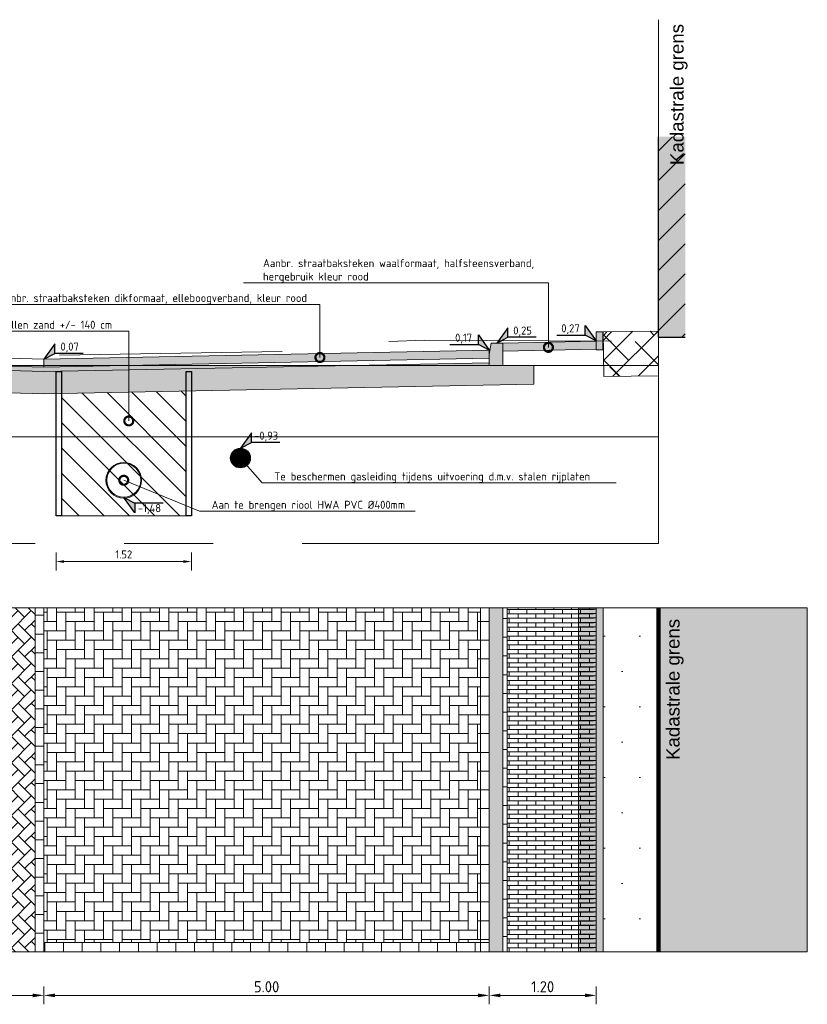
# Model space of a CAD drawing. Header units: metres. Extents: x 92403 to 95147, y 464428 to 465602.
# Tile 10 of 256: x 92431 to 92440, y 464932 to 464943. Entities that reach past the tile are written whole.
import ezdxf
from ezdxf import colors
from ezdxf.entities.mleader import LeaderData, LeaderLine
from ezdxf.enums import TextEntityAlignment as Align
from ezdxf.math import Vec2, Vec3

# ---------------------------------------------------------------- set-up
doc = ezdxf.new("R2010")
doc.units = ezdxf.units.M
for name, pattern in [('AL-NAP_LIJN', [15.25, 12, -1.5, 0.25, -1.5]), ('DASHED', [0.75, 0.5, -0.25]), ('XX-AFBREEK', [7, 4, -1, 1, -1]), ('XX-PROJECTGRENS', [18, 12, -3, 0, -3])]:
    doc.linetypes.add(name, pattern=pattern)
doc.layers.get('0').update_dxf_attribs({"linetype": 'CONTINUOUS'})
doc.layers.get('Defpoints').update_dxf_attribs({"linetype": 'CONTINUOUS'})
for name, color, linetype, lineweight in [('00_VULLING', 255, 'CONTINUOUS', 5), ('B-RO-VH-VERHARDING_STRAATBAKSTEEN-G', 252, 'CONTINUOUS', 5), ('B-WE-KL-ET_KAST-S', 251, 'CONTINUOUS', 25), ('B-WE-OG-HOOGTELIJN-G', 7, 'CONTINUOUS', 18), ('B-WE-VH-VERHARDING_FUNDERING-A-50', 252, 'CONTINUOUS', 18), ('N-WE-GK-KISTDAM-G', 40, 'CONTINUOUS', 30), ('N-WE-GW-GROND_ZAND_CUNETZAND-WERK-A-200', 7, 'CONTINUOUS', 18), ('N-WE-VH-VERHARDING_FUNDERING-A-50', 252, 'CONTINUOUS', 18), ('X-XX-AL-AFBREEKLIJN-G', 7, 'XX-AFBREEK', 18), ('X-XX-AL-DETAIL1-G', 7, 'CONTINUOUS', 18), ('X-XX-AL-DETAIL1-M', 7, 'CONTINUOUS', 18), ('X-XX-AL-DETAIL1-T18', 7, 'CONTINUOUS', 18), ('X-XX-AL-HOOGTELABEL-S', 7, 'CONTINUOUS', 25), ('X-XX-AL-M', 7, 'CONTINUOUS', 18), ('X-XX-AL-NAP-G', 7, 'AL-NAP_LIJN', 18), ('X-XX-AL-RMB - profiel', 7, 'CONTINUOUS', 9)]:
    doc.layers.add(name, color=color, linetype=linetype, lineweight=lineweight)
for name, color, linetype, lineweight, true_color in [('N-RO-VH-VERHARDING_STRAATBAKSTEEN-A', 7, 'CONTINUOUS', 18, 0xaa7a7a), ('N-WE-RI-HWA-V', 7, 'CONTINUOUS', 18, 0x007bff), ('N-WE-VH-VERHARDING_STRAATBAKSTEEN-DIK-ELLEBOOG-A', 7, 'CONTINUOUS', 25, 0xe1bfb7)]:
    doc.layers.add(name, color=color, linetype=linetype, lineweight=lineweight, true_color=true_color)
doc.styles.add('Leiden', font='isocp.shx')
doc.styles.add('NLCS-ISO', font='NLCS-ISO.ttf')
doc.styles.add('NLCS-ISO-M50-T18', font='NLCS-ISO.ttf', dxfattribs={"height": 0.09})
doc.styles.add('NLCS-ISO-M50-T25', font='NLCS-ISO.ttf', dxfattribs={"height": 0.125})
doc.dimstyles.new('NLCS-M50-T18-PIJL_L2_H1', dxfattribs={"dimscale": 0.05, "dimtxt": 2.5, "dimasz": 1.8, "dimexe": 2, "dimexo": 2, "dimgap": 0.7, "dimtad": 1, "dimzin": 0, "dimdsep": 46, "dimtxsty": 'NLCS-ISO-M50-T18', "dimcen": 2.5, "dimdle": 2, "dimclrd": 256, "dimclre": 256, "dimclrt": 10, "dimadec": 1, "dimazin": 0, "dimtfac": 1, "dimtdec": 3, "dimtofl": 0, "dimtmove": 0, "dimatfit": 3, "dimfxl": 2, "dimfxlon": 1, "dimtfillclr": 256, "dimtolj": 1, "dimtzin": 0, "dimlwd": -1, "dimlwe": -1, "dimarcsym": 0})
doc.dimstyles.new('NLCS-M50-T25-PIJL_L2_H1', dxfattribs={"dimscale": 0.05, "dimtxt": 2.5, "dimasz": 2.5, "dimexe": 2, "dimexo": 2, "dimgap": 0.7, "dimtad": 1, "dimzin": 0, "dimdsep": 46, "dimtxsty": 'NLCS-ISO-M50-T25', "dimcen": 2.5, "dimdle": 2, "dimclrd": 256, "dimclre": 256, "dimclrt": 256, "dimadec": 1, "dimazin": 0, "dimtfac": 1, "dimtdec": 3, "dimtofl": 0, "dimtmove": 0, "dimatfit": 3, "dimfxl": 2, "dimfxlon": 1, "dimtfillclr": 256, "dimtolj": 1, "dimtzin": 0, "dimlwd": -1, "dimlwe": -1, "dimarcsym": 0})

# ---------------------------------------------------------------- blocks, each defined once
blk = doc.blocks.new('*D141')
at = {"layer": 'Defpoints', "color": 0, "transparency": 16777216}
for p in [(92431.072, 464933.888), (92436.072, 464933.888), (92431.072, 464932.433)]:
    blk.add_point(p, dxfattribs=at)
at = {"layer": 'X-XX-AL-M', "transparency": 16777216}
for p, q in [((92431.072, 464932.533), (92431.072, 464932.333)), ((92436.072, 464932.533), (92436.072, 464932.333)), ((92435.947, 464932.433), (92431.197, 464932.433))]:
    blk.add_line(p, q, dxfattribs=at)
for points in [[(92431.197, 464932.453), (92431.197, 464932.412), (92431.072, 464932.433)], [(92435.947, 464932.453), (92435.947, 464932.412), (92436.072, 464932.433)]]:
    blk.add_solid(points, dxfattribs=at)
at = {"layer": 'X-XX-AL-M', "transparency": 16777216, "insert": (92433.572, 464932.53), "char_height": 0.125, "attachment_point": 5, "rotation": 0.0004, "style": 'NLCS-ISO-M50-T25'}
blk.add_mtext('\\A1;5.00', dxfattribs=at)
blk = doc.blocks.new('*D143')
at = {"layer": 'Defpoints', "color": 0, "transparency": 16777216}
for p in [(92436.072, 464933.888), (92437.272, 464933.888), (92437.272, 464932.433)]:
    blk.add_point(p, dxfattribs=at)
at = {"layer": 'X-XX-AL-M', "transparency": 16777216}
for p, q in [((92436.072, 464932.533), (92436.072, 464932.333)), ((92437.272, 464932.533), (92437.272, 464932.333)), ((92436.197, 464932.433), (92437.147, 464932.433))]:
    blk.add_line(p, q, dxfattribs=at)
for points in [[(92436.197, 464932.453), (92436.197, 464932.412), (92436.072, 464932.433)], [(92437.147, 464932.453), (92437.147, 464932.412), (92437.272, 464932.433)]]:
    blk.add_solid(points, dxfattribs=at)
at = {"layer": 'X-XX-AL-M', "transparency": 16777216, "insert": (92436.672, 464932.53), "char_height": 0.125, "attachment_point": 5, "rotation": 359.9994, "style": 'NLCS-ISO-M50-T25'}
blk.add_mtext('\\A1;1.20', dxfattribs=at)
blk = doc.blocks.new('*D144')
at = {"layer": 'Defpoints', "color": 0, "transparency": 16777216}
for p in [(92425.572, 464933.888), (92431.072, 464933.888), (92425.572, 464932.433)]:
    blk.add_point(p, dxfattribs=at)
at = {"layer": 'X-XX-AL-M', "transparency": 16777216}
for p, q in [((92425.572, 464932.533), (92425.572, 464932.333)), ((92431.072, 464932.533), (92431.072, 464932.333)), ((92430.947, 464932.433), (92425.697, 464932.433))]:
    blk.add_line(p, q, dxfattribs=at)
for points in [[(92425.697, 464932.453), (92425.697, 464932.412), (92425.572, 464932.433)], [(92430.947, 464932.453), (92430.947, 464932.412), (92431.072, 464932.433)]]:
    blk.add_solid(points, dxfattribs=at)
at = {"layer": 'X-XX-AL-M', "transparency": 16777216, "insert": (92428.322, 464932.53), "char_height": 0.125, "attachment_point": 5, "rotation": 359.9996, "style": 'NLCS-ISO-M50-T25'}
blk.add_mtext('\\A1;5.50', dxfattribs=at)
blk = doc.blocks.new('gevel_gebouw')
at = {"layer": 'X-XX-AL-DETAIL1-G'}
h = blk.add_hatch(color=9, dxfattribs=at)
h.dxf.hatch_style = 1
h.paths.add_polyline_path([(94764.84, 462768.266), (94764.44, 462768.266), (94764.44, 462765.266), (94764.84, 462765.266)])
h = blk.add_hatch(dxfattribs=at)
h.set_pattern_fill('ANSI31', scale=0.1, angle=90)
h.set_pattern_definition([(135, (0.00387, 0), (-0.22450640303, -0.22450640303), [])])
h.paths.add_polyline_path([(94764.84, 462768.266), (94764.44, 462768.266), (94764.44, 462765.266), (94764.84, 462765.266)])
at = {"layer": 'X-XX-AL-DETAIL1-G', "color": 7, "lineweight": 30, "flags": 128}
for points in [[(94764.84, 462765.266), (94764.84, 462768.266)], [(94764.84, 462765.266), (94764.44, 462765.266)]]:
    blk.add_lwpolyline(points, dxfattribs=at)
blk = doc.blocks.new('SAL-HOOGTELABEL_02-SO')
for p, q in [((2.46, 3.44), (0, 0)), ((2.46, 1.31), (2.46, 3.44)), ((0, 0), (2.46, 1.31)), ((8.84, 1.31), (2.46, 1.31))]:
    blk.add_line(p, q)
blk.add_solid([(2.46, 3.44), (0, 0), (2.46, 1.31)])
at = {"style": 'NLCS-ISO'}
blk.add_attdef('...', text='', height=1.8, dxfattribs=at).set_placement((5.77, 2.62), align=Align.MIDDLE)
blk = doc.blocks.new('_DotSmall')
at = {"const_width": 0.5}
blk.add_lwpolyline([(-0.0625, 0, 1), (0.0625, 0, 1)], format="xyb", close=True, dxfattribs=at)
blk = doc.blocks.new('GAS')
at = {"color": 0, "linetype": 'ByBlock'}
blk.add_circle((0, -0.5), 0.5, dxfattribs=at)
at = {"layer": '00_VULLING', "color": 0, "lineweight": 0, "ltscale": 20, "const_width": 0.5, "flags": 128}
blk.add_lwpolyline([(-0.25, -0.5, 1), (0.25, -0.5, 1)], format="xyb", close=True, dxfattribs=at)
blk = doc.blocks.new('*D913')
at = {"layer": 'Defpoints', "color": 0, "transparency": 16777216}
for p in [(92431.208, 464937.817), (92432.728, 464937.817), (92432.728, 464937.304)]:
    blk.add_point(p, dxfattribs=at)
at = {"layer": 'X-XX-AL-DETAIL1-M', "transparency": 16777216}
for p, q in [((92431.208, 464937.404), (92431.208, 464937.204)), ((92432.728, 464937.404), (92432.728, 464937.204)), ((92431.298, 464937.304), (92432.638, 464937.304))]:
    blk.add_line(p, q, dxfattribs=at)
for points in [[(92431.298, 464937.319), (92431.298, 464937.289), (92431.208, 464937.304)], [(92432.638, 464937.319), (92432.638, 464937.289), (92432.728, 464937.304)]]:
    blk.add_solid(points, dxfattribs=at)
at = {"layer": 'X-XX-AL-DETAIL1-M', "color": 10, "transparency": 16777216, "insert": (92431.968, 464937.384), "char_height": 0.09, "attachment_point": 5, "style": 'NLCS-ISO-M50-T18'}
blk.add_mtext('\\A1;1.52', dxfattribs=at)

msp = doc.modelspace()

# ---------------------------------------------------------------- hatches: boundary and pattern name
at = {"layer": 'B-RO-VH-VERHARDING_STRAATBAKSTEEN-G', "ltscale": 0.1, "true_color": 0x794e4e}
h = msp.add_hatch(dxfattribs=at)
h.set_pattern_fill('KF-HALFSTEENS', color=27)
h.set_pattern_definition([(0, (92430.97217, 464932.92021), (0.105, 0.105), [0.105, -0.105]), (90, (92430.97217, 464932.92021), (-0.105, 6e-18), [])])
h.paths.add_polyline_path([(92431.072167, 464936.78601), (92430.972167, 464936.78601), (92430.972167, 464932.92021), (92431.072167, 464932.92021)])
h = msp.add_hatch(dxfattribs=at)
h.set_pattern_fill('KF-HALFSTEENS', color=27)
h.set_pattern_definition([(0, (92435.97217, 464934.53147), (0.105, 0.105), [0.105, -0.105]), (90, (92435.97217, 464934.53147), (-0.105, 6e-18), [])])
h.paths.add_polyline_path([(92436.072167, 464936.786044), (92435.972167, 464936.786044), (92435.972167, 464932.920245), (92436.072167, 464932.920245)])
h = msp.add_hatch(dxfattribs=at)
h.set_pattern_fill('KF-HALFSTEENS', color=27)
h.set_pattern_definition([(0, (-77.8266, -253.86645), (0.105, 0.105), [0.105, -0.105]), (90, (-77.8266, -253.86645), (-0.105, 6e-18), [])])
h.paths.add_polyline_path([(92436.272167, 464936.786047), (92436.222167, 464936.786047), (92436.222167, 464932.920232), (92436.272167, 464932.920232), (92436.272167, 464935.499169), (92436.272167, 464935.649169)])
h = msp.add_hatch(dxfattribs=at)
h.set_pattern_fill('KF-HALFSTEENS', color=27, angle=90)
h.set_pattern_definition([(90, (92437.17201, 464932.92024), (-0.105, 0.105), [0.105, -0.105]), (180, (92437.17201, 464932.92024), (-1e-17, -0.105), [])])
h.paths.add_polyline_path([(92431.072167, 464933.028131), (92436.072167, 464933.028131), (92436.072167, 464932.920245), (92431.072167, 464932.920245)])
at = {"layer": 'B-WE-VH-VERHARDING_FUNDERING-A-50'}
h = msp.add_hatch(dxfattribs=at)
h.set_pattern_fill('AVH-FUNDERING_GRANULAAT', color=256, scale=0.03, pattern_type=2)
h.set_pattern_definition([(0, (0.285, 0.192), (0, 0.3), [0, -0.3]), (0, (0.288, 0.087), (0, 0.3), [0, -0.3]), (0, (0.297, 0.249), (0, 0.3), [0, -0.3]), (338.1986, (0.141, 0.156), (0.900000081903, -0.29999997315), [0.0323109, -1.5832386]), (216.8699, (0.171, 0.144), (0.899999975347, 0.600000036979), [0.015, -1.485]), (130.6013, (0.159, 0.135), (1.5000001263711, -1.7999997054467), [0.0276585, -2.7382047]), (206.5651, (0.06, 0.099), (-0.299999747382, -0.30000039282), [0.0067083, -0.6641121]), (326.3099, (0.054, 0.096), (0.599999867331, -0.300000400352), [0.0108168, -1.0708488]), (108.4349, (0.063, 0.09), (-0.299999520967, 0.600000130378), [0.0094869, -0.9391965]), (225, (0.252, 0.069), (-5e-17, -0.30000009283), [0.0127278, -0.4115361]), (0, (0.243, 0.06), (0.3, 0.3), [0.018, -0.282]), (135, (0.261, 0.06), (-0.30000009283, 3e-17), [0.0127278, -0.4115361]), (251.5651, (0.216, 0.261), (0.299999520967, 0.600000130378), [0.0094869, -0.9391965]), (0, (0.213, 0.252), (0.3, 0.3), [0.015, -0.285]), (143.1301, (0.228, 0.252), (-0.899999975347, 0.600000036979), [0.015, -1.485]), (213.6901, (0.057, 0.264), (0.599999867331, 0.300000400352), [0.0108168, -1.0708488]), (341.5651, (0.048, 0.258), (-0.600000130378, 0.299999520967), [0.0189738, -0.9297096]), (126.8699, (0.066, 0.252), (0.600000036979, -0.899999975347), [0.015, -1.485]), (0, (0.144, 0.252), (0, 0.3), [0, -0.3]), (0, (0.063, 0.174), (0, 0.3), [0, -0.3]), (0, (0.147, 0.063), (0, 0.3), [0, -0.3]), (0, (0.228, 0.156), (0, 0.3), [0, -0.3]), (0, (0.141, 0.207), (0, 0.3), [0, -0.3]), (0, (0.075, 0.216), (0, 0.3), [0, -0.3]), (0, (0.102, 0.198), (0, 0.3), [0, -0.3]), (0, (0.09, 0.126), (0, 0.3), [0, -0.3]), (0, (0.018, 0.138), (0, 0.3), [0, -0.3]), (0, (0.021, 0.207), (0, 0.3), [0, -0.3]), (0, (0.012, 0.273), (0, 0.3), [0, -0.3]), (0, (0.105, 0.285), (0, 0.3), [0, -0.3]), (0, (0.171, 0.297), (0, 0.3), [0, -0.3]), (0, (0.276, 0.285), (0, 0.3), [0, -0.3]), (0, (0.204, 0.192), (0, 0.3), [0, -0.3]), (0, (0.174, 0.246), (0, 0.3), [0, -0.3]), (0, (0.198, 0.102), (0, 0.3), [0, -0.3]), (0, (0.108, 0.087), (0, 0.3), [0, -0.3]), (0, (0.198, 0.021), (0, 0.3), [0, -0.3]), (0, (0.099, 0.039), (0, 0.3), [0, -0.3]), (0, (0.003, 0.03), (0, 0.3), [0, -0.3]), (0, (0.039, 0.015), (0, 0.3), [0, -0.3]), (0, (0.042, 0.057), (0, 0.3), [0, -0.3]), (0, (0.243, 0.009), (0, 0.3), [0, -0.3]), (0, (0.279, 0.132), (0, 0.3), [0, -0.3]), (0, (0.264, 0.222), (0, 0.3), [0, -0.3]), (0, (0.126, 0.006), (0, 0.3), [0, -0.3])])
h.paths.add_polyline_path([(92436.572167, 464939.296211), (92436.572167, 464939.50629), (92436.222167, 464939.50629), (92434.573639, 464939.50629), (92431.071901, 464939.436256), (92428.664584, 464939.50629), (92427.911269, 464939.50629), (92425.572167, 464939.449721), (92425.572167, 464939.41979), (92425.422167, 464939.41979), (92425.072167, 464939.41979), (92425.072167, 464939.199794), (92428.322015, 464939.266151), (92431.070765, 464939.186183)])
h.paths.add_polyline_path([(92436.072167, 464939.50629), (92436.072167, 464939.536261), (92434.573639, 464939.50629)])
h.paths.add_polyline_path([(92428.664584, 464939.50629), (92431.071901, 464939.436256), (92434.573639, 464939.50629)], flags=17)
at = {"layer": 'N-RO-VH-VERHARDING_STRAATBAKSTEEN-A', "ltscale": 0.1, "true_color": 0x97695e}
h = msp.add_hatch(dxfattribs=at)
h.set_pattern_fill('WF-HALFSTEENS', color=35, angle=90)
h.set_pattern_definition([(180, (-76.004764, -279.13266), (-6e-18, -0.05), []), (90, (-76.00476, -279.13266), (-0.1, 0.05), [0.05, -0.05])])
h.paths.add_polyline_path([(92437.242214, 464933.420232), (92437.242214, 464933.470232), (92437.242214, 464933.520232), (92437.242214, 464933.570232), (92437.242214, 464933.620232), (92437.242214, 464933.670232), (92437.242214, 464933.720232), (92437.242214, 464933.770232), (92437.242214, 464933.820232), (92437.242214, 464933.870232), (92437.242214, 464933.920232), (92437.242214, 464933.970232), (92437.242214, 464934.020232), (92437.242214, 464934.070232), (92437.242214, 464934.120232), (92437.242214, 464934.170232), (92437.242214, 464934.220232), (92437.242214, 464934.270232), (92437.242214, 464934.320232), (92437.242214, 464934.370232), (92437.242214, 464934.420232), (92437.242214, 464934.470232), (92437.242214, 464934.520232), (92437.242214, 464934.570232), (92437.242214, 464934.620232), (92437.242214, 464934.670232), (92437.242214, 464934.720232), (92437.242214, 464934.770232), (92437.242214, 464934.820232), (92437.242214, 464934.870232), (92437.242214, 464934.920232), (92437.242214, 464934.970232), (92437.242214, 464935.020232), (92437.242214, 464935.070232), (92437.242214, 464935.120232), (92437.242214, 464935.170232), (92437.242214, 464935.220232), (92437.242214, 464935.270232), (92437.242214, 464935.320232), (92437.242214, 464935.370232), (92437.242214, 464935.420232), (92437.242214, 464935.470232), (92437.242214, 464935.520232), (92437.242214, 464935.570232), (92437.242214, 464935.620232), (92437.242214, 464935.670232), (92437.242214, 464935.720232), (92437.242214, 464935.770232), (92437.242214, 464935.820232), (92437.242214, 464935.870232), (92437.242214, 464935.920232), (92437.242214, 464935.970232), (92437.242214, 464936.020232), (92437.242214, 464936.070232), (92437.242214, 464936.120232), (92437.242214, 464936.170232), (92437.242214, 464936.220232), (92437.242214, 464936.270232), (92437.242214, 464936.320232), (92437.242214, 464936.370232), (92437.242214, 464936.420232), (92437.242214, 464936.470232), (92437.242214, 464936.520232), (92437.242214, 464936.570232), (92437.242214, 464936.620232), (92437.242214, 464936.670232), (92437.242214, 464936.720232), (92437.242214, 464936.770232), (92437.242214, 464936.786044), (92436.272167, 464936.786044), (92436.272167, 464932.920245), (92437.242214, 464932.920245), (92437.242214, 464932.970232), (92437.242214, 464933.020232), (92437.242214, 464933.070232), (92437.242214, 464933.120232), (92437.242214, 464933.170232), (92437.242214, 464933.220232), (92437.242214, 464933.270232), (92437.242214, 464933.320232), (92437.242214, 464933.370232)])
at = {"layer": 'N-WE-GW-GROND_ZAND_CUNETZAND-WERK-A-200'}
h = msp.add_hatch(dxfattribs=at)
h.set_pattern_fill('AGW-WERK_ONTGRAVEN', color=256, scale=0.04, pattern_type=2)
h.set_pattern_definition([(135, (0, 0), (-0.14142135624, -0.14142135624), [])])
h.paths.add_polyline_path([(92432.668345, 464939.218134), (92431.268345, 464939.190134), (92431.268345, 464937.816767), (92432.668345, 464937.816767)])
at = {"layer": 'N-WE-RI-HWA-V'}
h = msp.add_hatch(color=256, dxfattribs=at)
h.dxf.hatch_style = 1
edge = h.paths.add_edge_path()
edge.add_arc((92431.968345, 464938.216767), 0.2, 0, 360)
edge = h.paths.add_edge_path(flags=16)
edge.add_arc((92431.968345, 464938.216767), 0.190476, 0, 360)
at = {"layer": 'N-WE-VH-VERHARDING_FUNDERING-A-50'}
h = msp.add_hatch(dxfattribs=at)
h.set_pattern_fill('AGW-WERK_ONTGRAVEN_AANVULLEN', color=36, scale=0.2, pattern_type=2)
h.set_pattern_definition([(135, (0, 0), (-0.7071067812, -0.7071067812), []), (45, (0, 0), (-0.7071067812, 0.7071067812), [])])
h.paths.add_polyline_path([(92437.352167, 464939.881705), (92437.355637, 464939.3817), (92437.972167, 464939.391199), (92437.972192, 464939.891145)])
h = msp.add_hatch(dxfattribs=at)
h.set_pattern_fill('TEELAARDE', color=36, scale=0.2)
h.set_pattern_definition([(45, (-3.28004, -220.16858), (-0.14142135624, 0.14142135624), []), (135, (-3.28004, -220.16858), (-0.42426406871, 0.14142135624), [0.5, -0.3])])
h.paths.add_polyline_path([(92437.972167, 464939.391199), (92437.35677, 464939.383804), (92437.352167, 464939.881705), (92437.972192, 464939.891145)])
at = {"layer": 'N-WE-VH-VERHARDING_STRAATBAKSTEEN-DIK-ELLEBOOG-A', "lineweight": 0, "ltscale": 1}
h = msp.add_hatch(color=256, dxfattribs=at)
h.dxf.hatch_style = 1
h.paths.add_polyline_path([(92437.272167, 464939.77729), (92436.222167, 464939.75629), (92436.222167, 464939.666272), (92437.272167, 464939.687272)])
h = msp.add_hatch(color=256, dxfattribs=at)
h.dxf.hatch_style = 1
h.paths.add_polyline_path([(92431.072167, 464939.486269), (92431.072167, 464939.57629), (92428.322167, 464939.65629), (92425.572167, 464939.58979), (92425.572167, 464939.499736), (92428.322751, 464939.566256)])
h.paths.add_polyline_path([(92425.572167, 464939.58979), (92425.572167, 464939.50629), (92425.843187, 464939.50629), (92428.322751, 464939.566256), (92430.383969, 464939.50629), (92431.072167, 464939.50629), (92431.072167, 464939.57629), (92428.322167, 464939.65629)], flags=17)
h.paths.add_polyline_path([(92431.072167, 464939.57629), (92431.072167, 464939.50629), (92432.073139, 464939.50629), (92436.072167, 464939.586271), (92436.072167, 464939.67629)])
at = {"layer": 'X-XX-AL-RMB - profiel', "true_color": 0x717384}
h = msp.add_hatch(color=8, dxfattribs=at)
h.dxf.hatch_style = 1
h.paths.add_polyline_path([(92437.352167, 464939.881705), (92437.352167, 464939.681705), (92437.272167, 464939.681705), (92437.272167, 464939.881705)])
h = msp.add_hatch(color=8, dxfattribs=at)
h.dxf.hatch_style = 1
h.paths.add_polyline_path([(92436.072167, 464939.50629), (92436.222167, 464939.50629), (92436.222167, 464939.75629), (92436.092167, 464939.75629), (92436.072167, 464939.63129)])
at = {"layer": 'X-XX-AL-RMB - profiel', "ltscale": 0.1, "true_color": 0x794e4e}
h = msp.add_hatch(dxfattribs=at)
h.set_pattern_fill('KF-KEPER', color=27, angle=135)
h.set_pattern_definition([(135, (-31.96156, -146.64244), (-0.14849242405, 1e-17), [0.315, -0.105]), (45, (-32.11005, -146.79093), (-0.14849242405, 3e-17), [0.315, -0.105])])
h.paths.add_polyline_path([(92430.972167, 464936.786044), (92425.672167, 464936.786044), (92425.672167, 464932.920244), (92430.972167, 464932.920245)])
h = msp.add_hatch(dxfattribs=at)
h.set_pattern_fill('KF-KEPER', color=27, angle=90)
h.set_pattern_definition([(90, (-110.32584, -168.5336), (-0.105, 0.105), [0.315, -0.105]), (0, (-110.53584, -168.5336), (-0.105, 0.105), [0.315, -0.105])])
h.paths.add_polyline_path([(92435.972167, 464936.786044), (92431.072167, 464936.786044), (92431.072167, 464933.028131), (92435.972167, 464933.028131)])
at = {"layer": 'X-XX-AL-RMB - profiel', "ltscale": 1}
h = msp.add_hatch(color=251, dxfattribs=at)
h.dxf.hatch_style = 1
h.paths.add_polyline_path([(92436.222167, 464936.786044), (92436.072167, 464936.786044), (92436.072167, 464932.920245), (92436.222167, 464932.920245)])
at = {"layer": 'X-XX-AL-RMB - profiel', "true_color": 0xccaea8}
h = msp.add_hatch(color=253, dxfattribs=at)
h.dxf.hatch_style = 1
h.paths.add_polyline_path([(92437.272167, 464936.786044), (92437.272167, 464932.920232), (92437.072167, 464932.920232), (92437.072167, 464936.786044)])
at = {"layer": 'X-XX-AL-RMB - profiel', "true_color": 0xb0b0b0}
h = msp.add_hatch(color=253, dxfattribs=at)
h.dxf.hatch_style = 1
h.paths.add_polyline_path([(92437.352167, 464936.786044), (92437.352167, 464932.920245), (92437.272167, 464932.920245), (92437.272167, 464936.786044)])
at = {"layer": 'X-XX-AL-RMB - profiel', "true_color": 0x1a4a17, "transparency": 33554687}
h = msp.add_hatch(dxfattribs=at)
h.set_pattern_fill('AGR-GRAS_SPORTVELD', color=99, scale=0.5, pattern_type=2)
h.set_pattern_definition([(0, (-2041.7042, 1436.87002), (0.1984375, 0.396875), [0, -0.396875])])
h.paths.add_polyline_path([(92437.972167, 464936.786044), (92437.352167, 464936.786044), (92437.352167, 464932.920245), (92437.972167, 464932.920245)])
at = {"layer": 'X-XX-AL-RMB - profiel', "true_color": 0x9e9e9e}
h = msp.add_hatch(color=253, dxfattribs=at)
h.dxf.hatch_style = 1
h.paths.add_polyline_path([(92439.642214, 464936.786044), (92437.972167, 464936.786044), (92437.972167, 464932.920245), (92439.642214, 464932.920245)])

# ---------------------------------------------------------------- linework, layer by layer
at = {"layer": 'B-WE-KL-ET_KAST-S'}
msp.add_line((92437.352167, 464939.681705), (92437.352167, 464939.881705), dxfattribs=at)
at = {"layer": 'B-WE-OG-HOOGTELIJN-G', "color": 1, "linetype": 'DASHED', "ltscale": 5, "flags": 128}
msp.add_lwpolyline([(92437.442214, 464939.77729), (92435.345948, 464939.79029), (92434.762461, 464939.76629), (92434.6578, 464939.75329), (92434.630874, 464939.67729), (92430.114768, 464939.60329), (92427.527584, 464939.68029), (92425.103685, 464939.60329), (92425.081662, 464939.66229), (92424.967798, 464939.67729), (92422.872167, 464939.74629)], dxfattribs=at)
at = {"layer": 'N-RO-VH-VERHARDING_STRAATBAKSTEEN-A', "color": 25, "ltscale": 0.1, "true_color": 0x955f5f, "flags": 128}
msp.add_lwpolyline([(92437.072167, 464936.786044), (92437.072167, 464936.770232), (92437.272167, 464936.770232), (92437.272167, 464936.786044)], dxfattribs=at)
for points in [[(92437.272167, 464936.720232), (92437.272167, 464936.770232), (92437.072167, 464936.770232), (92437.072167, 464936.720232)], [(92437.272167, 464936.670232), (92437.272167, 464936.720232), (92437.072167, 464936.720232), (92437.072167, 464936.670232)], [(92437.272167, 464936.620232), (92437.272167, 464936.670232), (92437.072167, 464936.670232), (92437.072167, 464936.620232)], [(92437.272167, 464936.570232), (92437.272167, 464936.620232), (92437.072167, 464936.620232), (92437.072167, 464936.570232)], [(92437.272167, 464936.520232), (92437.272167, 464936.570232), (92437.072167, 464936.570232), (92437.072167, 464936.520232)], [(92437.272167, 464936.470232), (92437.272167, 464936.520232), (92437.072167, 464936.520232), (92437.072167, 464936.470232)], [(92437.272167, 464936.420232), (92437.272167, 464936.470232), (92437.072167, 464936.470232), (92437.072167, 464936.420232)], [(92437.272167, 464936.370232), (92437.272167, 464936.420232), (92437.072167, 464936.420232), (92437.072167, 464936.370232)], [(92437.272167, 464936.320232), (92437.272167, 464936.370232), (92437.072167, 464936.370232), (92437.072167, 464936.320232)], [(92437.272167, 464936.270232), (92437.272167, 464936.320232), (92437.072167, 464936.320232), (92437.072167, 464936.270232)], [(92437.272167, 464936.220232), (92437.272167, 464936.270232), (92437.072167, 464936.270232), (92437.072167, 464936.220232)], [(92437.272167, 464936.170232), (92437.272167, 464936.220232), (92437.072167, 464936.220232), (92437.072167, 464936.170232)], [(92437.272167, 464936.120232), (92437.272167, 464936.170232), (92437.072167, 464936.170232), (92437.072167, 464936.120232)], [(92437.272167, 464936.070232), (92437.272167, 464936.120232), (92437.072167, 464936.120232), (92437.072167, 464936.070232)], [(92437.272167, 464936.020232), (92437.272167, 464936.070232), (92437.072167, 464936.070232), (92437.072167, 464936.020232)], [(92437.272167, 464935.970232), (92437.272167, 464936.020232), (92437.072167, 464936.020232), (92437.072167, 464935.970232)], [(92437.272167, 464935.920232), (92437.272167, 464935.970232), (92437.072167, 464935.970232), (92437.072167, 464935.920232)], [(92437.272167, 464935.870232), (92437.272167, 464935.920232), (92437.072167, 464935.920232), (92437.072167, 464935.870232)], [(92437.272167, 464935.820232), (92437.272167, 464935.870232), (92437.072167, 464935.870232), (92437.072167, 464935.820232)], [(92437.272167, 464935.770232), (92437.272167, 464935.820232), (92437.072167, 464935.820232), (92437.072167, 464935.770232)], [(92437.272167, 464935.720232), (92437.272167, 464935.770232), (92437.072167, 464935.770232), (92437.072167, 464935.720232)], [(92437.272167, 464935.670232), (92437.272167, 464935.720232), (92437.072167, 464935.720232), (92437.072167, 464935.670232)], [(92437.272167, 464935.620232), (92437.272167, 464935.670232), (92437.072167, 464935.670232), (92437.072167, 464935.620232)], [(92437.272167, 464935.570232), (92437.272167, 464935.620232), (92437.072167, 464935.620232), (92437.072167, 464935.570232)], [(92437.272167, 464935.520232), (92437.272167, 464935.570232), (92437.072167, 464935.570232), (92437.072167, 464935.520232)], [(92437.272167, 464935.470232), (92437.272167, 464935.520232), (92437.072167, 464935.520232), (92437.072167, 464935.470232)], [(92437.272167, 464935.420232), (92437.272167, 464935.470232), (92437.072167, 464935.470232), (92437.072167, 464935.420232)], [(92437.272167, 464935.370232), (92437.272167, 464935.420232), (92437.072167, 464935.420232), (92437.072167, 464935.370232)], [(92437.272167, 464935.320232), (92437.272167, 464935.370232), (92437.072167, 464935.370232), (92437.072167, 464935.320232)], [(92437.272167, 464935.270232), (92437.272167, 464935.320232), (92437.072167, 464935.320232), (92437.072167, 464935.270232)], [(92437.272167, 464935.220232), (92437.272167, 464935.270232), (92437.072167, 464935.270232), (92437.072167, 464935.220232)], [(92437.272167, 464935.170232), (92437.272167, 464935.220232), (92437.072167, 464935.220232), (92437.072167, 464935.170232)], [(92437.272167, 464935.120232), (92437.272167, 464935.170232), (92437.072167, 464935.170232), (92437.072167, 464935.120232)], [(92437.272167, 464935.070232), (92437.272167, 464935.120232), (92437.072167, 464935.120232), (92437.072167, 464935.070232)], [(92437.272167, 464935.020232), (92437.272167, 464935.070232), (92437.072167, 464935.070232), (92437.072167, 464935.020232)], [(92437.272167, 464934.970232), (92437.272167, 464935.020232), (92437.072167, 464935.020232), (92437.072167, 464934.970232)], [(92437.272167, 464934.920232), (92437.272167, 464934.970232), (92437.072167, 464934.970232), (92437.072167, 464934.920232)], [(92437.272167, 464934.870232), (92437.272167, 464934.920232), (92437.072167, 464934.920232), (92437.072167, 464934.870232)], [(92437.272167, 464934.820232), (92437.272167, 464934.870232), (92437.072167, 464934.870232), (92437.072167, 464934.820232)], [(92437.272167, 464934.770232), (92437.272167, 464934.820232), (92437.072167, 464934.820232), (92437.072167, 464934.770232)], [(92437.272167, 464934.720232), (92437.272167, 464934.770232), (92437.072167, 464934.770232), (92437.072167, 464934.720232)], [(92437.272167, 464934.670232), (92437.272167, 464934.720232), (92437.072167, 464934.720232), (92437.072167, 464934.670232)], [(92437.272167, 464934.620232), (92437.272167, 464934.670232), (92437.072167, 464934.670232), (92437.072167, 464934.620232)], [(92437.272167, 464934.570232), (92437.272167, 464934.620232), (92437.072167, 464934.620232), (92437.072167, 464934.570232)], [(92437.272167, 464934.520232), (92437.272167, 464934.570232), (92437.072167, 464934.570232), (92437.072167, 464934.520232)], [(92437.272167, 464934.470232), (92437.272167, 464934.520232), (92437.072167, 464934.520232), (92437.072167, 464934.470232)], [(92437.272167, 464934.420232), (92437.272167, 464934.470232), (92437.072167, 464934.470232), (92437.072167, 464934.420232)], [(92437.272167, 464934.370232), (92437.272167, 464934.420232), (92437.072167, 464934.420232), (92437.072167, 464934.370232)], [(92437.272167, 464934.320232), (92437.272167, 464934.370232), (92437.072167, 464934.370232), (92437.072167, 464934.320232)], [(92437.272167, 464934.270232), (92437.272167, 464934.320232), (92437.072167, 464934.320232), (92437.072167, 464934.270232)], [(92437.272167, 464934.220232), (92437.272167, 464934.270232), (92437.072167, 464934.270232), (92437.072167, 464934.220232)], [(92437.272167, 464934.170232), (92437.272167, 464934.220232), (92437.072167, 464934.220232), (92437.072167, 464934.170232)], [(92437.272167, 464934.120232), (92437.272167, 464934.170232), (92437.072167, 464934.170232), (92437.072167, 464934.120232)], [(92437.272167, 464934.070232), (92437.272167, 464934.120232), (92437.072167, 464934.120232), (92437.072167, 464934.070232)], [(92437.272167, 464934.020232), (92437.272167, 464934.070232), (92437.072167, 464934.070232), (92437.072167, 464934.020232)], [(92437.272167, 464933.970232), (92437.272167, 464934.020232), (92437.072167, 464934.020232), (92437.072167, 464933.970232)], [(92437.272167, 464933.920232), (92437.272167, 464933.970232), (92437.072167, 464933.970232), (92437.072167, 464933.920232)], [(92437.272167, 464933.870232), (92437.272167, 464933.920232), (92437.072167, 464933.920232), (92437.072167, 464933.870232)], [(92437.272167, 464933.820232), (92437.272167, 464933.870232), (92437.072167, 464933.870232), (92437.072167, 464933.820232)], [(92437.272167, 464933.770232), (92437.272167, 464933.820232), (92437.072167, 464933.820232), (92437.072167, 464933.770232)], [(92437.272167, 464933.720232), (92437.272167, 464933.770232), (92437.072167, 464933.770232), (92437.072167, 464933.720232)], [(92437.272167, 464933.670232), (92437.272167, 464933.720232), (92437.072167, 464933.720232), (92437.072167, 464933.670232)], [(92437.272167, 464933.620232), (92437.272167, 464933.670232), (92437.072167, 464933.670232), (92437.072167, 464933.620232)], [(92437.272167, 464933.570232), (92437.272167, 464933.620232), (92437.072167, 464933.620232), (92437.072167, 464933.570232)], [(92437.272167, 464933.520232), (92437.272167, 464933.570232), (92437.072167, 464933.570232), (92437.072167, 464933.520232)], [(92437.272167, 464933.470232), (92437.272167, 464933.520232), (92437.072167, 464933.520232), (92437.072167, 464933.470232)], [(92437.272167, 464933.420232), (92437.272167, 464933.470232), (92437.072167, 464933.470232), (92437.072167, 464933.420232)], [(92437.272167, 464933.370232), (92437.272167, 464933.420232), (92437.072167, 464933.420232), (92437.072167, 464933.370232)], [(92437.272167, 464933.320232), (92437.272167, 464933.370232), (92437.072167, 464933.370232), (92437.072167, 464933.320232)], [(92437.272167, 464933.270232), (92437.272167, 464933.320232), (92437.072167, 464933.320232), (92437.072167, 464933.270232)], [(92437.272167, 464933.220232), (92437.272167, 464933.270232), (92437.072167, 464933.270232), (92437.072167, 464933.220232)], [(92437.272167, 464933.170232), (92437.272167, 464933.220232), (92437.072167, 464933.220232), (92437.072167, 464933.170232)], [(92437.272167, 464933.120232), (92437.272167, 464933.170232), (92437.072167, 464933.170232), (92437.072167, 464933.120232)], [(92437.272167, 464933.070232), (92437.272167, 464933.120232), (92437.072167, 464933.120232), (92437.072167, 464933.070232)], [(92437.272167, 464933.020232), (92437.272167, 464933.070232), (92437.072167, 464933.070232), (92437.072167, 464933.020232)], [(92437.272167, 464932.970232), (92437.272167, 464933.020232), (92437.072167, 464933.020232), (92437.072167, 464932.970232)], [(92437.272167, 464932.920232), (92437.272167, 464932.970232), (92437.072167, 464932.970232), (92437.072167, 464932.920232)]]:
    msp.add_lwpolyline(points, close=True, dxfattribs=at)
at = {"layer": 'N-WE-GK-KISTDAM-G', "flags": 128}
for points in [[(92431.208345, 464937.816767), (92431.208345, 464939.438918), (92431.268345, 464939.438918), (92431.268345, 464937.816767)], [(92432.668345, 464937.816767), (92432.668345, 464939.438918), (92432.728345, 464939.438918), (92432.728345, 464937.816767)]]:
    msp.add_lwpolyline(points, close=True, dxfattribs=at)
at = {"layer": 'X-XX-AL-AFBREEKLIJN-G', "color": 251, "flags": 128}
msp.add_lwpolyline([(92437.972167, 464937.50629), (92422.872167, 464937.50629)], dxfattribs=at)
at = {"layer": 'X-XX-AL-DETAIL1-G'}
for radius in [0.2, 0.190476]:
    msp.add_circle((92431.968345, 464938.216767), radius, dxfattribs=at)
at = {"layer": 'X-XX-AL-NAP-G', "color": 142, "flags": 128}
for points in [[(92437.972167, 464939.50629), (92421.770493, 464939.50629)], [(92437.972167, 464938.70629), (92421.770493, 464938.70629)]]:
    msp.add_lwpolyline(points, dxfattribs=at)
at = {"layer": 'X-XX-AL-RMB - profiel', "color": 150, "linetype": 'XX-PROJECTGRENS', "true_color": 0x0078f0, "flags": 128}
for points in [[(92437.972167, 464937.50629), (92437.972167, 464943.38828)], [(92437.972167, 464932.920245), (92437.972167, 464936.786044)]]:
    msp.add_lwpolyline(points, dxfattribs=at)
at = {"layer": 'X-XX-AL-RMB - profiel', "flags": 128}
for points in [[(92437.352167, 464939.881705), (92437.352167, 464939.681705), (92437.272167, 464939.681705), (92437.272167, 464939.881705)], [(92437.972192, 464939.891145), (92437.972521, 464939.391204), (92437.356789, 464939.381717), (92437.352167, 464939.881705)], [(92431.072167, 464939.57629), (92428.322167, 464939.65629), (92425.572167, 464939.58979), (92425.572167, 464939.499736), (92428.322751, 464939.566256), (92431.072167, 464939.486269)], [(92436.072167, 464939.586271), (92436.072167, 464939.67629), (92431.072167, 464939.57629), (92431.072167, 464939.486271)], [(92437.352167, 464936.786044), (92437.352167, 464932.920245), (92437.272167, 464932.920245), (92437.272167, 464936.786044)]]:
    msp.add_lwpolyline(points, close=True, dxfattribs=at)
at = {"layer": 'X-XX-AL-RMB - profiel'}
for points in [[(92436.072167, 464939.50629), (92436.222167, 464939.50629), (92436.222167, 464939.75629), (92436.092167, 464939.75629), (92436.072167, 464939.63129)], [(92439.642214, 464936.786044), (92421.372167, 464936.786044), (92421.372167, 464932.920245), (92439.642214, 464932.920245)], [(92436.222167, 464936.786044), (92436.072167, 464936.786044), (92436.072167, 464932.920245), (92436.222167, 464932.920245)]]:
    msp.add_lwpolyline(points, close=True, dxfattribs=at)
at = {"layer": 'X-XX-AL-RMB - profiel', "flags": 128}
for points in [[(92436.222167, 464939.666272), (92437.272167, 464939.687272), (92437.272167, 464939.77729), (92436.222167, 464939.75629), (92436.222167, 464939.666272)], [(92425.072167, 464939.199794), (92428.322015, 464939.266151), (92431.070765, 464939.186183), (92436.572167, 464939.296211), (92436.572167, 464939.50629), (92436.222167, 464939.50629)], [(92425.572167, 464939.449721), (92428.322628, 464939.516239), (92431.071901, 464939.436256), (92436.072167, 464939.536261)], [(92432.668345, 464937.816767), (92431.268345, 464937.816767)]]:
    msp.add_lwpolyline(points, dxfattribs=at)
at = {"layer": 'X-XX-AL-RMB - profiel', "color": 27, "true_color": 0x794e4e}
for points in [[(92430.972167, 464932.92021), (92430.972167, 464936.78601)], [(92431.072167, 464932.92021), (92431.072167, 464936.78601)], [(92435.972167, 464932.920245), (92435.972167, 464936.786044)], [(92436.272167, 464936.786047), (92436.272167, 464932.920232)], [(92436.072167, 464933.028131), (92431.072167, 464933.028131)]]:
    msp.add_lwpolyline(points, dxfattribs=at)
at = {"layer": 'X-XX-AL-RMB - profiel', "const_width": 0.05, "flags": 128}
msp.add_lwpolyline([(92437.972167, 464932.920245), (92437.972167, 464936.786044)], dxfattribs=at)

# ---------------------------------------------------------------- block references
at = {"xscale": -0.75, "yscale": 0.75, "zscale": 0.75}
msp.add_blockref('gevel_gebouw', (163511.601847, 117865.873625), dxfattribs=at)
at = {"color": 30, "lineweight": -3, "ltscale": 20, "xscale": 0.22, "yscale": 0.22, "zscale": 0.22}
msp.add_blockref('GAS', (92433.278345, 464938.57629), dxfattribs=at)
at = {"layer": 'X-XX-AL-HOOGTELABEL-S', "xscale": 0.05000000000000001, "yscale": 0.05000000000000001, "zscale": 0.05000000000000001}
for p, values in [((92436.157167, 464939.75629), {'...': '0,25'}), ((92431.072167, 464939.57629), {'...': '0,07'}), ((92433.278345, 464938.57629), {'...': '-0,93'})]:
    msp.add_blockref('SAL-HOOGTELABEL_02-SO', p, dxfattribs=at).add_auto_attribs(values)
at = {"layer": 'X-XX-AL-HOOGTELABEL-S'}
ref = msp.add_blockref('SAL-HOOGTELABEL_02-SO', (92437.272167, 464939.781705), dxfattribs=dict(at, xscale=-0.05000000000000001, yscale=0.05000000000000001, zscale=0.05000000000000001))
ref.add_attrib('...', '0,27', dxfattribs={"layer": '0', "height": 0.09, "style": 'NLCS-ISO'}).set_placement((92436.983529, 464939.912468), align=Align.MIDDLE)
ref = msp.add_blockref('SAL-HOOGTELABEL_02-SO', (92436.072167, 464939.67629), dxfattribs=dict(at, xscale=-0.05000000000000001, yscale=0.05000000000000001, zscale=0.05000000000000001))
ref.add_attrib('...', '0,17', dxfattribs={"layer": '0', "height": 0.09, "style": 'NLCS-ISO'}).set_placement((92435.783529, 464939.807053), align=Align.MIDDLE)
ref = msp.add_blockref('SAL-HOOGTELABEL_02-SO', (92431.968345, 464938.024267), dxfattribs=dict(at, xscale=-0.05000000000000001, yscale=0.05, zscale=0.05, rotation=180))
ref.add_attrib('...', '-1,48', dxfattribs={"layer": '0', "height": 0.09, "style": 'NLCS-ISO'}).set_placement((92432.256983, 464937.893504), align=Align.MIDDLE)

# ---------------------------------------------------------------- texts
at = {"layer": 'X-XX-AL-RMB - profiel', "linetype": 'Continuous', "ltscale": 1, "char_height": 0.15, "attachment_point": 3, "rotation": 90, "style": 'Leiden'}
for insert in [(92438.103408, 464945.755787), (92438.058499, 464939.075983)]:
    msp.add_mtext_dynamic_manual_height_columns('\\pxql;{\\fArial|b0|i0|c0|p34;\\C0;Kadastrale grens}', width=3.99958028, gutter_width=6.25, heights=[5.650079], dxfattribs=dict(at, insert=insert))

# ---------------------------------------------------------------- dimensions: what is measured, and where the dimension line sits
at = {"layer": 'X-XX-AL-DETAIL1-M'}
dim = msp.add_linear_dim(base=(92432.728345, 464937.304089), p1=(92431.208345, 464937.816767), p2=(92432.728345, 464937.816767), dimstyle='NLCS-M50-T18-PIJL_L2_H1', dxfattribs=at)
dim.commit()
dim.dimension.update_dxf_attribs({"geometry": '*D913', "text_midpoint": (92431.968345, 464937.384089)})
at = {"layer": 'X-XX-AL-M'}
for p1, p2, distance, picture, middle in [((92431.072167, 464933.887751), (92425.572167, 464933.887786), 1.455174, '*D144', (92428.322158, 464932.530095)), ((92436.072167, 464933.887786), (92431.072167, 464933.887751), 1.45514, '*D141', (92433.572176, 464932.530129)), ((92436.072167, 464933.887786), (92437.272167, 464933.887773), -1.455159, '*D143', (92436.672152, 464932.530121))]:
    dim = msp.add_aligned_dim(p1=p1, p2=p2, distance=distance, dimstyle='NLCS-M50-T25-PIJL_L2_H1', dxfattribs=at)
    dim.commit()
    dim.dimension.update_dxf_attribs({"geometry": picture, "text_midpoint": middle})

# ---------------------------------------------------------------- leaders
at = {"layer": 'X-XX-AL-DETAIL1-T18'}
ml = msp.add_multileader_mtext('Standard', dxfattribs=at)
ml.set_content('\\pxi-3,l4,t4;{\\C256;Aanbr. straatbaksteken waalformaat, halfsteensverband,\\Phergebruik kleur rood}', color=10, style='NLCS-ISO-M50-T18')
ml.set_leader_properties(color=256, lineweight=-1)
ml.set_arrow_properties(name='DOTSMALL')
ml.build(insert=Vec2(0, 0))
ml.multileader.update_dxf_attribs({"text_left_attachment_type": 5, "text_right_attachment_type": 5, "dogleg_length": 0.09, "arrow_head_size": 0.2})
ctx = ml.context
ctx.base_point, ctx.char_height, ctx.arrow_head_size, ctx.landing_gap_size, ctx.plane_origin = Vec3(92433.396504, 464940.432569), 0.09, 0.2, 0.045, Vec3(92436.735504, 464940.317154)
ctx.left_attachment, ctx.right_attachment = 5, 5
notes = []
notes.append((ctx, [(0, (1, 1, 0), (92436.735504, 464940.432569), (-1, 0), 0.09, [(0, [(92436.735504, 464939.70894)], 0, [])])]))
ctx.mtext.insert, ctx.mtext.flow_direction = Vec3(92433.441504, 464940.699569), 5
ml = msp.add_multileader_mtext('Standard', dxfattribs=at)
ml.set_content('{\\C256;Aanbr. straatlaag 5 cm }', color=10, style='NLCS-ISO-M50-T18')
ml.set_leader_properties(color=256, lineweight=-1)
ml.set_arrow_properties(name='DOTSMALL')
ml.build(insert=Vec2(0, 0))
ml.multileader.update_dxf_attribs({"text_left_attachment_type": 5, "text_right_attachment_type": 5, "dogleg_length": 0.09, "arrow_head_size": 0.2})
ctx = ml.context
ctx.base_point, ctx.char_height, ctx.arrow_head_size, ctx.landing_gap_size, ctx.plane_origin = Vec3(92427.418838, 464940.190985), 0.09, 0.2, 0.045, Vec3(92428.867838, 464939.528884)
ctx.left_attachment, ctx.right_attachment = 5, 5
notes.append((ctx, [(0, (1, 1, 0), (92428.867838, 464940.190985), (-1, 0), 0.09, [(0, [(92428.867838, 464939.530634)], 0, [])])]))
ctx.mtext.insert, ctx.mtext.width, ctx.mtext.flow_direction = Vec3(92427.463838, 464940.307985), 4.0068021, 5
ml = msp.add_multileader_mtext('Standard', dxfattribs=at)
ml.set_content('\\pxi-3,l4,t4;{\\C256;Aanbr. straatbaksteken dikformaat, elleboogverband, kleur rood}', color=10, style='NLCS-ISO-M50-T18')
ml.set_leader_properties(color=256, lineweight=-1)
ml.set_arrow_properties(name='DOTSMALL')
ml.build(insert=Vec2(0, 0))
ml.multileader.update_dxf_attribs({"text_left_attachment_type": 5, "text_right_attachment_type": 5, "dogleg_length": 0.09, "arrow_head_size": 0.2})
ctx = ml.context
ctx.base_point, ctx.char_height, ctx.arrow_head_size, ctx.landing_gap_size, ctx.plane_origin = Vec3(92430.426173, 464940.191747), 0.09, 0.2, 0.045, Vec3(92434.170173, 464939.82381)
ctx.left_attachment, ctx.right_attachment = 5, 5
notes.append((ctx, [(0, (1, 1, 0), (92434.170173, 464940.191747), (-1, 0), 0.09, [(0, [(92434.170173, 464939.595366)], 0, [])])]))
ctx.mtext.insert, ctx.mtext.flow_direction = Vec3(92430.471173, 464940.308747), 5
ml = msp.add_multileader_mtext('Standard', dxfattribs=at)
ml.set_content('{\\C256;Ontgraven en aanvullen zand +/- 140 cm }', color=10, style='NLCS-ISO-M50-T18')
ml.set_leader_properties(color=256, lineweight=-1)
ml.set_arrow_properties(name='DOTSMALL')
ml.build(insert=Vec2(0, 0))
ml.multileader.update_dxf_attribs({"text_left_attachment_type": 5, "text_right_attachment_type": 5, "dogleg_length": 0.09, "arrow_head_size": 0.2})
ctx = ml.context
ctx.base_point, ctx.char_height, ctx.arrow_head_size, ctx.landing_gap_size, ctx.plane_origin = Vec3(92429.585575, 464939.890985), 0.09, 0.2, 0.045, Vec3(92432.024575, 464939.228884)
ctx.left_attachment, ctx.right_attachment = 5, 5
notes.append((ctx, [(0, (1, 1, 0), (92432.024575, 464939.890985), (-1, 0), 0.09, [(0, [(92432.024575, 464938.882936)], 0, [])])]))
ctx.mtext.insert, ctx.mtext.flow_direction = Vec3(92429.630575, 464940.007985), 5
ml = msp.add_multileader_mtext('Standard', dxfattribs=at)
ml.set_content('{\\C256;Te beschermen gasleiding tijdens uitvoering d.m.v. stalen rijplaten}', color=10, style='NLCS-ISO-M50-T18')
ml.set_leader_properties(color=256, lineweight=-1)
ml.set_arrow_properties(name='DOTSMALL')
ml.build(insert=Vec2(0, 0))
ml.multileader.update_dxf_attribs({"text_left_attachment_type": 5, "text_right_attachment_type": 5, "dogleg_length": 0.09, "arrow_head_size": 0.2})
ctx = ml.context
ctx.base_point, ctx.char_height, ctx.arrow_head_size, ctx.landing_gap_size, ctx.plane_origin = Vec3(92433.612708, 464938.187942), 0.09, 0.2, 0.045, Vec3(92433.278345, 464939.366134)
ctx.left_attachment, ctx.right_attachment = 5, 5
notes.append((ctx, [(1, (1, 1, 0), (92433.522708, 464938.187942), (1, 0), 0.09, [(0, [(92433.278345, 464938.46629)], 0, [])])]))
ctx.mtext.insert, ctx.mtext.flow_direction = Vec3(92433.657708, 464938.304942), 5
ml = msp.add_multileader_mtext('Standard', dxfattribs=at)
ml.set_content('{\\C256;Aan te brengen riool HWA PVC %%C400mm}', color=10, style='NLCS-ISO-M50-T18')
ml.set_leader_properties(color=256, lineweight=-1)
ml.set_arrow_properties(name='DOTSMALL')
ml.build(insert=Vec2(0, 0))
ml.multileader.update_dxf_attribs({"text_left_attachment_type": 5, "text_right_attachment_type": 5, "dogleg_length": 0.09, "arrow_head_size": 0.2})
ctx = ml.context
ctx.base_point, ctx.char_height, ctx.arrow_head_size, ctx.landing_gap_size, ctx.plane_origin = Vec3(92432.910059, 464937.869687), 0.09, 0.2, 0.045, Vec3(92431.968345, 464939.11661)
ctx.left_attachment, ctx.right_attachment = 5, 5
notes.append((ctx, [(1, (1, 1, 0), (92432.820059, 464937.869687), (1, 0), 0.09, [(0, [(92431.968345, 464938.216767)], 0, [])])]))
ctx.mtext.insert, ctx.mtext.flow_direction = Vec3(92432.955059, 464937.986687), 5
for ctx, leaders in notes:
    for number, flags, end, landing, length, lines in leaders:
        leader = LeaderData()
        leader.index, (leader.has_last_leader_line, leader.has_dogleg_vector, leader.attachment_direction) = number, flags
        leader.last_leader_point, leader.dogleg_vector, leader.dogleg_length = Vec3(end), Vec3(landing), length
        for number, points, colour, breaks in lines:
            line = LeaderLine()
            line.index, line.vertices, line.color, line.breaks = number, Vec3.list(points), colors.encode_raw_color(colour), breaks
            leader.lines.append(line)
        ctx.leaders.append(leader)

doc.saveas('drawing.dxf')
